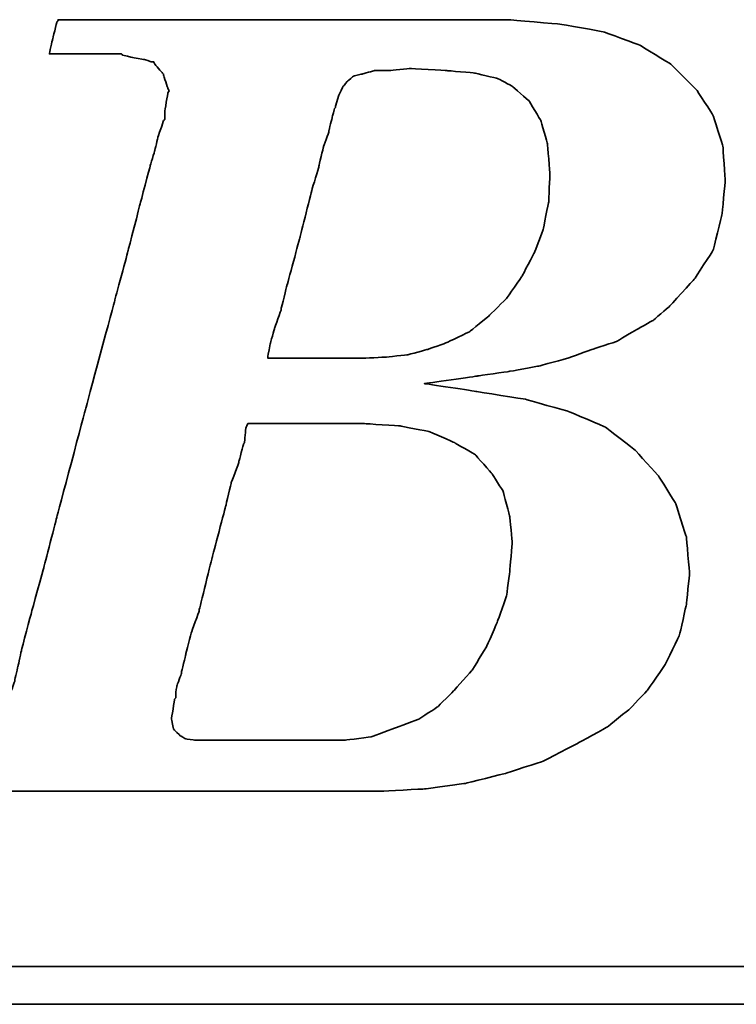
# Model space of a CAD drawing. Header units: millimetres. Extents: x 660 to 909, y 338 to 416.
# Tile 32 of 53: x 841.835 to 842.432, y 356.642 to 357.462. Entities that reach past the tile are written whole.
import ezdxf

# ---------------------------------------------------------------- set-up
doc = ezdxf.new("R2010")
doc.units = ezdxf.units.MM
doc.header["$LTSCALE"] = 0.1
doc.layers.add('DIM', color=4, linetype='CONTINUOUS')
doc.layers.add('layer 1', color=7, linetype='CONTINUOUS')

# ---------------------------------------------------------------- blocks, each defined once
blk = doc.blocks.new('TBI MOTION logo(完整正式版)')
at = {"layer": 'layer 1', "color": 22, "lineweight": 35}
for points, knots in [([(-64.65375, -6.86375), (-64.65375, -6.86375), (-64.84375, -7.29625), (-64.84375, -7.29625), (-64.84375, -7.29625), (-64.84375, -7.29625), (-64.86875, -7.34375), (-64.86875, -7.34375), (-64.86875, -7.34375), (-64.86875, -7.34375), (-64.86875, -7.36875), (-64.86875, -7.36875), (-64.86875, -7.36875), (-64.86875, -7.36875), (-65.15375, -7.65375), (-65.15375, -7.65375), (-65.15375, -7.65375), (-65.15375, -7.65375), (-65.17875, -7.65375), (-65.17875, -7.65375), (-65.17875, -7.65375), (-65.17875, -7.65375), (-65.20375, -7.67875), (-65.20375, -7.67875), (-65.20375, -7.67875), (-65.20375, -7.67875), (-65.58875, -7.87125), (-65.58875, -7.87125), (-65.58875, -7.87125), (-65.58875, -7.87125), (-65.63375, -7.87125), (-65.63375, -7.87125), (-65.63375, -7.87125), (-65.63375, -7.87125), (-65.65875, -7.89375), (-65.65875, -7.89375), (-65.65875, -7.89375), (-65.65875, -7.89375), (-66.09375, -7.94375), (-66.09375, -7.94375), (-66.09375, -7.94375), (-66.09375, -7.94375), (-66.11375, -7.94375), (-66.11375, -7.94375), (-66.11375, -7.94375), (-66.11375, -7.94375), (-66.16375, -7.94375), (-66.16375, -7.94375), (-66.16375, -7.94375), (-66.16375, -7.94375), (-66.30875, -7.94375), (-66.30875, -7.94375), (-66.30875, -7.94375), (-66.30875, -7.94375), (-66.69375, -7.94375), (-66.69375, -7.94375), (-66.69375, -7.94375), (-66.69375, -7.94375), (-67.07375, -7.94375), (-67.07375, -7.94375), (-67.07375, -7.94375), (-67.07375, -7.94375), (-67.12375, -7.94375), (-67.12375, -7.94375), (-67.12375, -7.94375), (-67.12375, -7.94375), (-67.12375, -7.96625), (-67.12375, -7.96625), (-67.12375, -7.96625), (-67.12375, -7.96625), (-67.14875, -7.99125), (-67.14875, -7.99125), (-67.14875, -7.99125), (-67.14875, -7.99125), (-67.24375, -8.34875), (-67.24375, -8.34875), (-67.24375, -8.34875), (-67.24375, -8.34875), (-67.31375, -8.68625), (-67.31375, -8.68625), (-67.31375, -8.68625), (-67.31375, -8.68625), (-67.26875, -8.68625), (-67.26875, -8.68625), (-67.26875, -8.68625), (-67.26875, -8.68625), (-67.07375, -8.68625), (-67.07375, -8.68625), (-67.07375, -8.68625), (-67.07375, -8.68625), (-66.54875, -8.68625), (-66.54875, -8.68625), (-66.54875, -8.68625), (-66.54875, -8.68625), (-65.82625, -8.68625), (-65.82625, -8.68625), (-65.82625, -8.68625), (-65.82625, -8.68625), (-65.01375, -8.68625), (-65.01375, -8.68625), (-65.01375, -8.68625), (-65.01375, -8.68625), (-64.05375, -8.68625), (-64.05375, -8.68625), (-64.05375, -8.68625), (-64.05375, -8.68625), (-62.08375, -8.68625), (-62.08375, -8.68625), (-62.08375, -8.68625), (-62.08375, -8.68625), (-60.06875, -8.68625), (-60.06875, -8.68625), (-60.06875, -8.68625), (-60.06875, -8.68625), (-59.10875, -8.68625), (-59.10875, -8.68625), (-59.10875, -8.68625), (-59.10875, -8.68625), (-58.29375, -8.68625), (-58.29375, -8.68625), (-58.29375, -8.68625), (-58.29375, -8.68625), (-57.57375, -8.68625), (-57.57375, -8.68625), (-57.57375, -8.68625), (-57.57375, -8.68625), (-57.04875, -8.68625), (-57.04875, -8.68625), (-57.04875, -8.68625), (-57.04875, -8.68625), (-56.85375, -8.68625), (-56.85375, -8.68625), (-56.85375, -8.68625), (-56.85375, -8.68625), (-56.70875, -8.68625), (-56.70875, -8.68625), (-56.70875, -8.68625), (-56.70875, -8.68625), (-56.61375, -8.68625), (-56.61375, -8.68625), (-56.61375, -8.68625), (-56.61375, -8.68625), (-56.56875, -8.68625), (-56.56875, -8.68625), (-56.56875, -8.68625), (-56.56875, -8.68625), (-55.65375, -8.63875), (-55.65375, -8.63875), (-55.65375, -8.63875), (-55.65375, -8.63875), (-54.76875, -8.51875), (-54.76875, -8.51875), (-54.76875, -8.51875), (-54.76875, -8.51875), (-53.90375, -8.30375), (-53.90375, -8.30375), (-53.90375, -8.30375), (-53.90375, -8.30375), (-53.08875, -8.03875), (-53.08875, -8.03875), (-53.08875, -8.03875), (-53.08875, -8.03875), (-52.34375, -7.65375), (-52.34375, -7.65375), (-52.34375, -7.65375), (-52.34375, -7.65375), (-51.69875, -7.29625), (-51.69875, -7.29625), (-51.69875, -7.29625), (-51.69875, -7.29625), (-51.21875, -6.91125), (-51.21875, -6.91125), (-51.21875, -6.91125), (-51.21875, -6.91125), (-50.83375, -6.50375), (-50.83375, -6.50375), (-50.83375, -6.50375), (-50.83375, -6.50375), (-50.44875, -5.94875), (-50.44875, -5.94875), (-50.44875, -5.94875), (-50.44875, -5.94875), (-50.13875, -5.30375), (-50.13875, -5.30375), (-50.13875, -5.30375), (-50.13875, -5.30375), (-49.99375, -4.65375), (-49.99375, -4.65375), (-49.99375, -4.65375), (-49.99375, -4.65375), (-49.92375, -3.98375), (-49.92375, -3.98375), (-49.92375, -3.98375), (-49.92375, -3.98375), (-49.99375, -3.19374), (-49.99375, -3.19374), (-49.99375, -3.19374), (-49.99375, -3.19374), (-50.23374, -2.44874), (-50.23374, -2.44874), (-50.23374, -2.44874), (-50.23374, -2.44874), (-50.59375, -1.87374), (-50.59375, -1.87374), (-50.59375, -1.87374), (-50.59375, -1.87374), (-51.09875, -1.31874), (-51.09875, -1.31874), (-51.09875, -1.31874), (-51.09875, -1.31874), (-51.74375, -0.81875), (-51.74375, -0.81875), (-51.74375, -0.81875), (-51.74375, -0.81875), (-52.53875, -0.48125), (-52.53875, -0.48125), (-52.53875, -0.48125), (-52.53875, -0.48125), (-53.47375, -0.21875), (-53.47375, -0.21875), (-53.47375, -0.21875), (-53.47375, -0.21875), (-54.52875, -0.04874), (-54.52875, -0.04874), (-54.52875, -0.04874), (-54.52875, -0.04874), (-55.65375, 0.12125), (-55.65375, 0.12125), (-55.65375, 0.12125), (-55.65375, 0.12125), (-54.50375, 0.28624), (-54.50375, 0.28624), (-54.50375, 0.28624), (-54.50375, 0.28624), (-53.83375, 0.38124), (-53.83375, 0.38124), (-53.83375, 0.38124), (-53.83375, 0.38124), (-53.18375, 0.50125), (-53.18375, 0.50125), (-53.18375, 0.50125), (-53.18375, 0.50125), (-52.55875, 0.66874), (-52.55875, 0.66874), (-52.55875, 0.66874), (-52.55875, 0.66874), (-52.03375, 0.86124), (-52.03375, 0.86124), (-52.03375, 0.86124), (-52.03375, 0.86124), (-51.50374, 1.03124), (-51.50374, 1.03124), (-51.50374, 1.03124), (-51.50374, 1.03124), (-51.09875, 1.27125), (-51.09875, 1.27125), (-51.09875, 1.27125), (-51.09875, 1.27125), (-50.71375, 1.48624), (-50.71375, 1.48624), (-50.71375, 1.48624), (-50.71375, 1.48624), (-50.37625, 1.77625), (-50.37625, 1.77625), (-50.37625, 1.77625), (-50.37625, 1.77625), (-49.82375, 2.37625), (-49.82375, 2.37625), (-49.82375, 2.37625), (-49.82375, 2.37625), (-49.41875, 2.99625), (-49.41875, 2.99625), (-49.41875, 2.99625), (-49.41875, 2.99625), (-49.22375, 3.76625), (-49.22375, 3.76625), (-49.22375, 3.76625), (-49.22375, 3.76625), (-49.15375, 4.50874), (-49.15375, 4.50874), (-49.15375, 4.50874), (-49.15375, 4.50874), (-49.20375, 5.25125), (-49.20375, 5.25125), (-49.20375, 5.25125), (-49.20375, 5.25125), (-49.41875, 5.92625), (-49.41875, 5.92625), (-49.41875, 5.92625), (-49.41875, 5.92625), (-49.77875, 6.47625), (-49.77875, 6.47625), (-49.77875, 6.47625), (-49.77875, 6.47625), (-50.33125, 7.02624), (-50.33125, 7.02624), (-50.33125, 7.02624), (-50.33125, 7.02624), (-51.00125, 7.43625), (-51.00125, 7.43625), (-51.00125, 7.43625), (-51.00125, 7.43625), (-51.79375, 7.72625), (-51.79375, 7.72625), (-51.79375, 7.72625), (-51.79375, 7.72625), (-52.72875, 7.89124), (-52.72875, 7.89124), (-52.72875, 7.89124), (-52.72875, 7.89124), (-53.83375, 7.98625), (-53.83375, 7.98625), (-53.83375, 7.98625), (-53.83375, 7.98625), (-53.92875, 7.98625), (-53.92875, 7.98625), (-53.92875, 7.98625), (-53.92875, 7.98625), (-54.26375, 7.98625), (-54.26375, 7.98625), (-54.26375, 7.98625), (-54.26375, 7.98625), (-54.74375, 7.98625), (-54.74375, 7.98625), (-54.74375, 7.98625), (-54.74375, 7.98625), (-55.36875, 7.98625), (-55.36875, 7.98625), (-55.36875, 7.98625), (-55.36875, 7.98625), (-56.13375, 7.98625), (-56.13375, 7.98625), (-56.13375, 7.98625), (-56.13375, 7.98625), (-56.94875, 7.98625), (-56.94875, 7.98625), (-56.94875, 7.98625), (-56.94875, 7.98625), (-58.77625, 7.98625), (-58.77625, 7.98625), (-58.77625, 7.98625), (-58.77625, 7.98625), (-60.59875, 7.98625), (-60.59875, 7.98625), (-60.59875, 7.98625), (-60.59875, 7.98625), (-61.41375, 7.98625), (-61.41375, 7.98625), (-61.41375, 7.98625), (-61.41375, 7.98625), (-62.17875, 7.98625), (-62.17875, 7.98625), (-62.17875, 7.98625), (-62.17875, 7.98625), (-62.80375, 7.98625), (-62.80375, 7.98625), (-62.80375, 7.98625), (-62.80375, 7.98625), (-63.30625, 7.98625), (-63.30625, 7.98625), (-63.30625, 7.98625), (-63.30625, 7.98625), (-63.57375, 7.98625), (-63.57375, 7.98625), (-63.57375, 7.98625), (-63.57375, 7.98625), (-63.57375, 7.96375), (-63.57375, 7.96375), (-63.57375, 7.96375), (-63.57375, 7.96375), (-63.59875, 7.94125), (-63.59875, 7.94125), (-63.59875, 7.94125), (-63.59875, 7.94125), (-63.69375, 7.55625), (-63.69375, 7.55625), (-63.69375, 7.55625), (-63.69375, 7.55625), (-63.76375, 7.24624), (-63.76375, 7.24624), (-63.76375, 7.24624), (-63.76375, 7.24624), (-63.23875, 7.24624), (-63.23875, 7.24624), (-63.23875, 7.24624), (-63.23875, 7.24624), (-62.75875, 7.24624), (-62.75875, 7.24624), (-62.75875, 7.24624), (-62.75875, 7.24624), (-62.61125, 7.24624), (-62.61125, 7.24624), (-62.61125, 7.24624), (-62.61125, 7.24624), (-62.56625, 7.24624), (-62.56625, 7.24624), (-62.56625, 7.24624), (-62.56625, 7.24624), (-62.22875, 7.24624), (-62.22875, 7.24624), (-62.22875, 7.24624), (-62.22875, 7.24624), (-62.20375, 7.24624), (-62.20375, 7.24624), (-62.20375, 7.24624), (-62.20375, 7.24624), (-62.17875, 7.21875), (-62.17875, 7.21875), (-62.17875, 7.21875), (-62.17875, 7.21875), (-61.96375, 7.17125), (-61.96375, 7.17125), (-61.96375, 7.17125), (-61.96375, 7.17125), (-61.72375, 7.12624), (-61.72375, 7.12624), (-61.72375, 7.12624), (-61.72375, 7.12624), (-61.70375, 7.12624), (-61.70375, 7.12624), (-61.70375, 7.12624), (-61.70375, 7.12624), (-61.55875, 7.07624), (-61.55875, 7.07624), (-61.55875, 7.07624), (-61.55875, 7.07624), (-61.50875, 7.07624), (-61.50875, 7.07624), (-61.50875, 7.07624), (-61.50875, 7.07624), (-61.48375, 7.02624), (-61.48375, 7.02624), (-61.48375, 7.02624), (-61.48375, 7.02624), (-61.31875, 6.83375), (-61.31875, 6.83375), (-61.31875, 6.83375), (-61.31875, 6.83375), (-61.29375, 6.81125), (-61.29375, 6.81125), (-61.29375, 6.81125), (-61.29375, 6.81125), (-61.29375, 6.78625), (-61.29375, 6.78625), (-61.29375, 6.78625), (-61.29375, 6.78625), (-61.19875, 6.50124), (-61.19875, 6.50124), (-61.19875, 6.50124), (-61.19875, 6.50124), (-61.17375, 6.45124), (-61.17375, 6.45124), (-61.17375, 6.45124), (-61.17375, 6.45124), (-61.19875, 6.40625), (-61.19875, 6.40625), (-61.19875, 6.40625), (-61.19875, 6.40625), (-61.26875, 5.99624), (-61.26875, 5.99624), (-61.26875, 5.99624), (-61.26875, 5.99624), (-61.26875, 5.85125), (-61.26875, 5.85125), (-61.26875, 5.85125), (-61.26875, 5.85125), (-61.26875, 5.82625), (-61.26875, 5.82625), (-61.26875, 5.82625), (-61.26875, 5.82625), (-61.29375, 5.80625), (-61.29375, 5.80625), (-61.29375, 5.80625), (-61.29375, 5.80625), (-61.34125, 5.66125), (-61.34125, 5.66125), (-61.34125, 5.66125), (-61.34125, 5.66125), (-61.41375, 5.44625), (-61.41375, 5.44625), (-61.41375, 5.44625), (-61.41375, 5.44625), (-61.48375, 5.15625), (-61.48375, 5.15625), (-61.48375, 5.15625), (-61.48375, 5.15625), (-61.58375, 4.82124), (-61.58375, 4.82124), (-61.58375, 4.82124), (-61.58375, 4.82124), (-61.79875, 4.00375), (-61.79875, 4.00375), (-61.79875, 4.00375), (-61.79875, 4.00375), (-62.05875, 2.99625), (-62.05875, 2.99625), (-62.05875, 2.99625), (-62.05875, 2.99625), (-62.34875, 1.91625), (-62.34875, 1.91625), (-62.34875, 1.91625), (-62.34875, 1.91625), (-62.97375, -0.41124), (-62.97375, -0.41124), (-62.97375, -0.41124), (-62.97375, -0.41124), (-63.59875, -2.75875), (-63.59875, -2.75875), (-63.59875, -2.75875), (-63.59875, -2.75875), (-63.88375, -3.86374), (-63.88375, -3.86374), (-63.88375, -3.86374), (-63.88375, -3.86374), (-64.14875, -4.82374), (-64.14875, -4.82374), (-64.14875, -4.82374), (-64.14875, -4.82374), (-64.36375, -5.64125), (-64.36375, -5.64125), (-64.36375, -5.64125), (-64.36375, -5.64125), (-64.43625, -5.97625), (-64.43625, -5.97625), (-64.43625, -5.97625), (-64.43625, -5.97625), (-64.50875, -6.28625), (-64.50875, -6.28625), (-64.50875, -6.28625), (-64.50875, -6.28625), (-64.50875, -6.30875), (-64.50875, -6.30875), (-64.50875, -6.30875), (-64.50875, -6.30875), (-64.57875, -6.50375), (-64.57875, -6.50375), (-64.57875, -6.50375), (-64.57875, -6.50375), (-64.62875, -6.69625), (-64.62875, -6.69625), (-64.62875, -6.69625), (-64.62875, -6.69625), (-64.62875, -6.76875), (-64.62875, -6.76875), (-64.62875, -6.76875), (-64.62875, -6.76875), (-64.62875, -6.81375), (-64.62875, -6.81375), (-64.62875, -6.81375), (-64.62875, -6.81375), (-64.62875, -6.83875), (-64.62875, -6.83875), (-64.62875, -6.83875), (-64.62875, -6.83875), (-64.65375, -6.86375), (-64.65375, -6.86375)], [0, 0, 0, 0, 0.00719424, 0.00719424, 0.00719424, 0.00719425, 0.01438849, 0.01438849, 0.01438849, 0.0143885, 0.02158273, 0.02158273, 0.02158273, 0.02158274, 0.02877698, 0.02877698, 0.02877698, 0.02877699, 0.03597122, 0.03597122, 0.03597122, 0.03597123, 0.04316547, 0.04316547, 0.04316547, 0.04316548, 0.05035971, 0.05035971, 0.05035971, 0.05035972, 0.05755396, 0.05755396, 0.05755396, 0.05755397, 0.0647482, 0.0647482, 0.0647482, 0.06474821, 0.07194245, 0.07194245, 0.07194245, 0.07194246, 0.07913669, 0.07913669, 0.07913669, 0.0791367, 0.08633094, 0.08633094, 0.08633094, 0.08633095, 0.09352518, 0.09352518, 0.09352518, 0.09352519, 0.10071942, 0.10071942, 0.10071942, 0.10071943, 0.10791367, 0.10791367, 0.10791367, 0.10791368, 0.11510791, 0.11510791, 0.11510791, 0.11510792, 0.12230216, 0.12230216, 0.12230216, 0.12230217, 0.1294964, 0.1294964, 0.1294964, 0.12949641, 0.13669065, 0.13669065, 0.13669065, 0.13669066, 0.14388489, 0.14388489, 0.14388489, 0.1438849, 0.15107914, 0.15107914, 0.15107914, 0.15107915, 0.15827338, 0.15827338, 0.15827338, 0.15827339, 0.16546763, 0.16546763, 0.16546763, 0.16546764, 0.17266187, 0.17266187, 0.17266187, 0.17266188, 0.17985612, 0.17985612, 0.17985612, 0.17985613, 0.18705036, 0.18705036, 0.18705036, 0.18705037, 0.1942446, 0.1942446, 0.1942446, 0.19424461, 0.20143885, 0.20143885, 0.20143885, 0.20143886, 0.20863309, 0.20863309, 0.20863309, 0.2086331, 0.21582734, 0.21582734, 0.21582734, 0.21582735, 0.22302158, 0.22302158, 0.22302158, 0.22302159, 0.23021583, 0.23021583, 0.23021583, 0.23021584, 0.23741007, 0.23741007, 0.23741007, 0.23741008, 0.24460432, 0.24460432, 0.24460432, 0.24460433, 0.25179856, 0.25179856, 0.25179856, 0.25179857, 0.25899281, 0.25899281, 0.25899281, 0.25899282, 0.26618705, 0.26618705, 0.26618705, 0.26618706, 0.27338129, 0.27338129, 0.27338129, 0.2733813, 0.28057554, 0.28057554, 0.28057554, 0.28057555, 0.28776978, 0.28776978, 0.28776978, 0.28776979, 0.29496403, 0.29496403, 0.29496403, 0.29496404, 0.30215827, 0.30215827, 0.30215827, 0.30215828, 0.30935252, 0.30935252, 0.30935252, 0.30935253, 0.31654676, 0.31654676, 0.31654676, 0.31654677, 0.32374101, 0.32374101, 0.32374101, 0.32374102, 0.33093525, 0.33093525, 0.33093525, 0.33093526, 0.3381295, 0.3381295, 0.3381295, 0.33812951, 0.34532374, 0.34532374, 0.34532374, 0.34532375, 0.35251799, 0.35251799, 0.35251799, 0.352518, 0.35971223, 0.35971223, 0.35971223, 0.35971224, 0.36690647, 0.36690647, 0.36690647, 0.36690648, 0.37410072, 0.37410072, 0.37410072, 0.37410073, 0.38129496, 0.38129496, 0.38129496, 0.38129497, 0.38848921, 0.38848921, 0.38848921, 0.38848922, 0.39568345, 0.39568345, 0.39568345, 0.39568346, 0.4028777, 0.4028777, 0.4028777, 0.40287771, 0.41007194, 0.41007194, 0.41007194, 0.41007195, 0.41726619, 0.41726619, 0.41726619, 0.4172662, 0.42446043, 0.42446043, 0.42446043, 0.42446044, 0.43165468, 0.43165468, 0.43165468, 0.43165469, 0.43884892, 0.43884892, 0.43884892, 0.43884893, 0.44604317, 0.44604317, 0.44604317, 0.44604318, 0.45323741, 0.45323741, 0.45323741, 0.45323742, 0.46043165, 0.46043165, 0.46043165, 0.46043166, 0.4676259, 0.4676259, 0.4676259, 0.46762591, 0.47482014, 0.47482014, 0.47482014, 0.47482015, 0.48201439, 0.48201439, 0.48201439, 0.4820144, 0.48920863, 0.48920863, 0.48920863, 0.48920864, 0.49640288, 0.49640288, 0.49640288, 0.49640289, 0.50359712, 0.50359712, 0.50359712, 0.50359713, 0.51079137, 0.51079137, 0.51079137, 0.51079138, 0.51798561, 0.51798561, 0.51798561, 0.51798562, 0.52517986, 0.52517986, 0.52517986, 0.52517987, 0.5323741, 0.5323741, 0.5323741, 0.53237411, 0.53956835, 0.53956835, 0.53956835, 0.53956836, 0.54676259, 0.54676259, 0.54676259, 0.5467626, 0.55395683, 0.55395683, 0.55395683, 0.55395684, 0.56115108, 0.56115108, 0.56115108, 0.56115109, 0.56834532, 0.56834532, 0.56834532, 0.56834533, 0.57553957, 0.57553957, 0.57553957, 0.57553958, 0.58273381, 0.58273381, 0.58273381, 0.58273382, 0.58992806, 0.58992806, 0.58992806, 0.58992807, 0.5971223, 0.5971223, 0.5971223, 0.59712231, 0.60431655, 0.60431655, 0.60431655, 0.60431656, 0.61151079, 0.61151079, 0.61151079, 0.6115108, 0.61870504, 0.61870504, 0.61870504, 0.61870505, 0.62589928, 0.62589928, 0.62589928, 0.62589929, 0.63309353, 0.63309353, 0.63309353, 0.63309354, 0.64028777, 0.64028777, 0.64028777, 0.64028778, 0.64748201, 0.64748201, 0.64748201, 0.64748202, 0.65467626, 0.65467626, 0.65467626, 0.65467627, 0.6618705, 0.6618705, 0.6618705, 0.66187051, 0.66906475, 0.66906475, 0.66906475, 0.66906476, 0.67625899, 0.67625899, 0.67625899, 0.676259, 0.68345324, 0.68345324, 0.68345324, 0.68345325, 0.69064748, 0.69064748, 0.69064748, 0.69064749, 0.69784173, 0.69784173, 0.69784173, 0.69784174, 0.70503597, 0.70503597, 0.70503597, 0.70503598, 0.71223022, 0.71223022, 0.71223022, 0.71223023, 0.71942446, 0.71942446, 0.71942446, 0.71942447, 0.72661871, 0.72661871, 0.72661871, 0.72661872, 0.73381295, 0.73381295, 0.73381295, 0.73381296, 0.74100719, 0.74100719, 0.74100719, 0.7410072, 0.74820144, 0.74820144, 0.74820144, 0.74820145, 0.75539568, 0.75539568, 0.75539568, 0.75539569, 0.76258993, 0.76258993, 0.76258993, 0.76258994, 0.76978417, 0.76978417, 0.76978417, 0.76978418, 0.77697842, 0.77697842, 0.77697842, 0.77697843, 0.78417266, 0.78417266, 0.78417266, 0.78417267, 0.79136691, 0.79136691, 0.79136691, 0.79136692, 0.79856115, 0.79856115, 0.79856115, 0.79856116, 0.8057554, 0.8057554, 0.8057554, 0.80575541, 0.81294964, 0.81294964, 0.81294964, 0.81294965, 0.82014388, 0.82014388, 0.82014388, 0.82014389, 0.82733813, 0.82733813, 0.82733813, 0.82733814, 0.83453237, 0.83453237, 0.83453237, 0.83453238, 0.84172662, 0.84172662, 0.84172662, 0.84172663, 0.84892086, 0.84892086, 0.84892086, 0.84892087, 0.85611511, 0.85611511, 0.85611511, 0.85611512, 0.86330935, 0.86330935, 0.86330935, 0.86330936, 0.8705036, 0.8705036, 0.8705036, 0.87050361, 0.87769784, 0.87769784, 0.87769784, 0.87769785, 0.88489209, 0.88489209, 0.88489209, 0.8848921, 0.89208633, 0.89208633, 0.89208633, 0.89208634, 0.89928058, 0.89928058, 0.89928058, 0.89928059, 0.90647482, 0.90647482, 0.90647482, 0.90647483, 0.91366906, 0.91366906, 0.91366906, 0.91366907, 0.92086331, 0.92086331, 0.92086331, 0.92086332, 0.92805755, 0.92805755, 0.92805755, 0.92805756, 0.9352518, 0.9352518, 0.9352518, 0.93525181, 0.94244604, 0.94244604, 0.94244604, 0.94244605, 0.94964029, 0.94964029, 0.94964029, 0.9496403, 0.95683453, 0.95683453, 0.95683453, 0.95683454, 0.96402878, 0.96402878, 0.96402878, 0.96402879, 0.97122302, 0.97122302, 0.97122302, 0.97122303, 0.97841727, 0.97841727, 0.97841727, 0.97841728, 0.98561151, 0.98561151, 0.98561151, 0.98561152, 0.99280576, 0.99280576, 0.99280576, 0.99280577, 1, 1, 1, 1]), ([(-57.50375, 6.35625), (-57.50375, 6.35625), (-57.57375, 6.11625), (-57.57375, 6.11625), (-57.57375, 6.11625), (-57.57375, 6.11625), (-57.57375, 6.09125), (-57.57375, 6.09125), (-57.57375, 6.09125), (-57.57375, 6.09125), (-57.59875, 6.06625), (-57.59875, 6.06625), (-57.59875, 6.06625), (-57.59875, 6.06625), (-57.64875, 5.87625), (-57.64875, 5.87625), (-57.64875, 5.87625), (-57.64875, 5.87625), (-57.71875, 5.58875), (-57.71875, 5.58875), (-57.71875, 5.58875), (-57.71875, 5.58875), (-57.71875, 5.56625), (-57.71875, 5.56625), (-57.71875, 5.56625), (-57.71875, 5.56625), (-57.83875, 5.23125), (-57.83875, 5.23125), (-57.83875, 5.23125), (-57.83875, 5.23125), (-57.93625, 4.82124), (-57.93625, 4.82124), (-57.93625, 4.82124), (-57.93625, 4.82124), (-57.93625, 4.79624), (-57.93625, 4.79624), (-57.93625, 4.79624), (-57.93625, 4.79624), (-58.07875, 4.34125), (-58.07875, 4.34125), (-58.07875, 4.34125), (-58.07875, 4.34125), (-58.34375, 3.28625), (-58.34375, 3.28625), (-58.34375, 3.28625), (-58.34375, 3.28625), (-58.62875, 2.23124), (-58.62875, 2.23124), (-58.62875, 2.23124), (-58.62875, 2.23124), (-58.74875, 1.75125), (-58.74875, 1.75125), (-58.74875, 1.75125), (-58.74875, 1.75125), (-58.74875, 1.72625), (-58.74875, 1.72625), (-58.74875, 1.72625), (-58.74875, 1.72625), (-58.89375, 1.31625), (-58.89375, 1.31625), (-58.89375, 1.31625), (-58.89375, 1.31625), (-58.98875, 0.98124), (-58.98875, 0.98124), (-58.98875, 0.98124), (-58.98875, 0.98124), (-59.03875, 0.71625), (-59.03875, 0.71625), (-59.03875, 0.71625), (-59.03875, 0.71625), (-59.03875, 0.66874), (-59.03875, 0.66874), (-59.03875, 0.66874), (-59.03875, 0.66874), (-58.91875, 0.66874), (-58.91875, 0.66874), (-58.91875, 0.66874), (-58.91875, 0.66874), (-58.53375, 0.66874), (-58.53375, 0.66874), (-58.53375, 0.66874), (-58.53375, 0.66874), (-58.10375, 0.66874), (-58.10375, 0.66874), (-58.10375, 0.66874), (-58.10375, 0.66874), (-57.66875, 0.66874), (-57.66875, 0.66874), (-57.66875, 0.66874), (-57.66875, 0.66874), (-57.33375, 0.66874), (-57.33375, 0.66874), (-57.33375, 0.66874), (-57.33375, 0.66874), (-57.09375, 0.66874), (-57.09375, 0.66874), (-57.09375, 0.66874), (-57.09375, 0.66874), (-56.99875, 0.66874), (-56.99875, 0.66874), (-56.99875, 0.66874), (-56.99875, 0.66874), (-56.49375, 0.69374), (-56.49375, 0.69374), (-56.49375, 0.69374), (-56.49375, 0.69374), (-56.01375, 0.74374), (-56.01375, 0.74374), (-56.01375, 0.74374), (-56.01375, 0.74374), (-55.58375, 0.86124), (-55.58375, 0.86124), (-55.58375, 0.86124), (-55.58375, 0.86124), (-55.17375, 1.00624), (-55.17375, 1.00624), (-55.17375, 1.00624), (-55.17375, 1.00624), (-54.67375, 1.24625), (-54.67375, 1.24625), (-54.67375, 1.24625), (-54.67375, 1.24625), (-54.26375, 1.58124), (-54.26375, 1.58124), (-54.26375, 1.58124), (-54.26375, 1.58124), (-53.87875, 1.96374), (-53.87875, 1.96374), (-53.87875, 1.96374), (-53.87875, 1.96374), (-53.54375, 2.44625), (-53.54375, 2.44625), (-53.54375, 2.44625), (-53.54375, 2.44625), (-53.27875, 2.95125), (-53.27875, 2.95125), (-53.27875, 2.95125), (-53.27875, 2.95125), (-53.08875, 3.45124), (-53.08875, 3.45124), (-53.08875, 3.45124), (-53.08875, 3.45124), (-52.96875, 4.05124), (-52.96875, 4.05124), (-52.96875, 4.05124), (-52.96875, 4.05124), (-52.94375, 4.65125), (-52.94375, 4.65125), (-52.94375, 4.65125), (-52.94375, 4.65125), (-52.99375, 5.30125), (-52.99375, 5.30125), (-52.99375, 5.30125), (-52.99375, 5.30125), (-53.13875, 5.80625), (-53.13875, 5.80625), (-53.13875, 5.80625), (-53.13875, 5.80625), (-53.39875, 6.23625), (-53.39875, 6.23625), (-53.39875, 6.23625), (-53.39875, 6.23625), (-53.75875, 6.54875), (-53.75875, 6.54875), (-53.75875, 6.54875), (-53.75875, 6.54875), (-54.07375, 6.71625), (-54.07375, 6.71625), (-54.07375, 6.71625), (-54.07375, 6.71625), (-54.57375, 6.83375), (-54.57375, 6.83375), (-54.57375, 6.83375), (-54.57375, 6.83375), (-55.17375, 6.88625), (-55.17375, 6.88625), (-55.17375, 6.88625), (-55.17375, 6.88625), (-55.96875, 6.93125), (-55.96875, 6.93125), (-55.96875, 6.93125), (-55.96875, 6.93125), (-56.39875, 6.88625), (-56.39875, 6.88625), (-56.39875, 6.88625), (-56.39875, 6.88625), (-56.42125, 6.88625), (-56.42125, 6.88625), (-56.42125, 6.88625), (-56.42125, 6.88625), (-56.73375, 6.88625), (-56.73375, 6.88625), (-56.73375, 6.88625), (-56.73375, 6.88625), (-56.99875, 6.81125), (-56.99875, 6.81125), (-56.99875, 6.81125), (-56.99875, 6.81125), (-57.02375, 6.81125), (-57.02375, 6.81125), (-57.02375, 6.81125), (-57.02375, 6.81125), (-57.18875, 6.76625), (-57.18875, 6.76625), (-57.18875, 6.76625), (-57.18875, 6.76625), (-57.30875, 6.66625), (-57.30875, 6.66625), (-57.30875, 6.66625), (-57.30875, 6.66625), (-57.40875, 6.54875), (-57.40875, 6.54875), (-57.40875, 6.54875), (-57.40875, 6.54875), (-57.50375, 6.35625), (-57.50375, 6.35625)], [0, 0, 0, 0, 0.01851852, 0.01851852, 0.01851852, 0.01851853, 0.03703704, 0.03703704, 0.03703704, 0.03703705, 0.05555556, 0.05555556, 0.05555556, 0.05555557, 0.07407407, 0.07407407, 0.07407407, 0.07407408, 0.09259259, 0.09259259, 0.09259259, 0.0925926, 0.11111111, 0.11111111, 0.11111111, 0.11111112, 0.12962963, 0.12962963, 0.12962963, 0.12962964, 0.14814815, 0.14814815, 0.14814815, 0.14814816, 0.16666667, 0.16666667, 0.16666667, 0.16666668, 0.18518519, 0.18518519, 0.18518519, 0.1851852, 0.2037037, 0.2037037, 0.2037037, 0.20370371, 0.22222222, 0.22222222, 0.22222222, 0.22222223, 0.24074074, 0.24074074, 0.24074074, 0.24074075, 0.25925926, 0.25925926, 0.25925926, 0.25925927, 0.27777778, 0.27777778, 0.27777778, 0.27777779, 0.2962963, 0.2962963, 0.2962963, 0.29629631, 0.31481481, 0.31481481, 0.31481481, 0.31481482, 0.33333333, 0.33333333, 0.33333333, 0.33333334, 0.35185185, 0.35185185, 0.35185185, 0.35185186, 0.37037037, 0.37037037, 0.37037037, 0.37037038, 0.38888889, 0.38888889, 0.38888889, 0.3888889, 0.40740741, 0.40740741, 0.40740741, 0.40740742, 0.42592593, 0.42592593, 0.42592593, 0.42592594, 0.44444444, 0.44444444, 0.44444444, 0.44444445, 0.46296296, 0.46296296, 0.46296296, 0.46296297, 0.48148148, 0.48148148, 0.48148148, 0.48148149, 0.5, 0.5, 0.5, 0.50000001, 0.51851852, 0.51851852, 0.51851852, 0.51851853, 0.53703704, 0.53703704, 0.53703704, 0.53703705, 0.55555556, 0.55555556, 0.55555556, 0.55555557, 0.57407407, 0.57407407, 0.57407407, 0.57407408, 0.59259259, 0.59259259, 0.59259259, 0.5925926, 0.61111111, 0.61111111, 0.61111111, 0.61111112, 0.62962963, 0.62962963, 0.62962963, 0.62962964, 0.64814815, 0.64814815, 0.64814815, 0.64814816, 0.66666667, 0.66666667, 0.66666667, 0.66666668, 0.68518519, 0.68518519, 0.68518519, 0.6851852, 0.7037037, 0.7037037, 0.7037037, 0.70370371, 0.72222222, 0.72222222, 0.72222222, 0.72222223, 0.74074074, 0.74074074, 0.74074074, 0.74074075, 0.75925926, 0.75925926, 0.75925926, 0.75925927, 0.77777778, 0.77777778, 0.77777778, 0.77777779, 0.7962963, 0.7962963, 0.7962963, 0.79629631, 0.81481481, 0.81481481, 0.81481481, 0.81481482, 0.83333333, 0.83333333, 0.83333333, 0.83333334, 0.85185185, 0.85185185, 0.85185185, 0.85185186, 0.87037037, 0.87037037, 0.87037037, 0.87037038, 0.88888889, 0.88888889, 0.88888889, 0.8888889, 0.90740741, 0.90740741, 0.90740741, 0.90740742, 0.92592593, 0.92592593, 0.92592593, 0.92592594, 0.94444444, 0.94444444, 0.94444444, 0.94444445, 0.96296296, 0.96296296, 0.96296296, 0.96296297, 0.98148148, 0.98148148, 0.98148148, 0.98148149, 1, 1, 1, 1]), ([(-61.03125, -6.57375), (-61.03125, -6.57375), (-61.03125, -6.67125), (-61.03125, -6.67125), (-61.03125, -6.67125), (-61.03125, -6.67125), (-61.05375, -6.69625), (-61.05375, -6.69625), (-61.05375, -6.69625), (-61.05375, -6.69625), (-61.12375, -7.12875), (-61.12375, -7.12875), (-61.12375, -7.12875), (-61.12375, -7.12875), (-61.07875, -7.34375), (-61.07875, -7.34375), (-61.07875, -7.34375), (-61.07875, -7.34375), (-60.93375, -7.48875), (-60.93375, -7.48875), (-60.93375, -7.48875), (-60.93375, -7.48875), (-60.81375, -7.55625), (-60.81375, -7.55625), (-60.81375, -7.55625), (-60.81375, -7.55625), (-60.62375, -7.58375), (-60.62375, -7.58375), (-60.62375, -7.58375), (-60.62375, -7.58375), (-60.30875, -7.58375), (-60.30875, -7.58375), (-60.30875, -7.58375), (-60.30875, -7.58375), (-59.97375, -7.58375), (-59.97375, -7.58375), (-59.97375, -7.58375), (-59.97375, -7.58375), (-59.87875, -7.58375), (-59.87875, -7.58375), (-59.87875, -7.58375), (-59.87875, -7.58375), (-59.63625, -7.58375), (-59.63625, -7.58375), (-59.63625, -7.58375), (-59.63625, -7.58375), (-58.96875, -7.58375), (-58.96875, -7.58375), (-58.96875, -7.58375), (-58.96875, -7.58375), (-58.29375, -7.58375), (-58.29375, -7.58375), (-58.29375, -7.58375), (-58.29375, -7.58375), (-58.05375, -7.58375), (-58.05375, -7.58375), (-58.05375, -7.58375), (-58.05375, -7.58375), (-57.98375, -7.58375), (-57.98375, -7.58375), (-57.98375, -7.58375), (-57.98375, -7.58375), (-57.35875, -7.58375), (-57.35875, -7.58375), (-57.35875, -7.58375), (-57.35875, -7.58375), (-56.78375, -7.50875), (-56.78375, -7.50875), (-56.78375, -7.50875), (-56.78375, -7.50875), (-56.27875, -7.31875), (-56.27875, -7.31875), (-56.27875, -7.31875), (-56.27875, -7.31875), (-55.77375, -7.12875), (-55.77375, -7.12875), (-55.77375, -7.12875), (-55.77375, -7.12875), (-55.36875, -6.86375), (-55.36875, -6.86375), (-55.36875, -6.86375), (-55.36875, -6.86375), (-55.00875, -6.50375), (-55.00875, -6.50375), (-55.00875, -6.50375), (-55.00875, -6.50375), (-54.62375, -6.06875), (-54.62375, -6.06875), (-54.62375, -6.06875), (-54.62375, -6.06875), (-54.31375, -5.56875), (-54.31375, -5.56875), (-54.31375, -5.56875), (-54.31375, -5.56875), (-54.07375, -5.01625), (-54.07375, -5.01625), (-54.07375, -5.01625), (-54.07375, -5.01625), (-53.87875, -4.46374), (-53.87875, -4.46374), (-53.87875, -4.46374), (-53.87875, -4.46374), (-53.80875, -3.91375), (-53.80875, -3.91375), (-53.80875, -3.91375), (-53.80875, -3.91375), (-53.75875, -3.31375), (-53.75875, -3.31375), (-53.75875, -3.31375), (-53.75875, -3.31375), (-53.80875, -2.75875), (-53.80875, -2.75875), (-53.80875, -2.75875), (-53.80875, -2.75875), (-53.95375, -2.20875), (-53.95375, -2.20875), (-53.95375, -2.20875), (-53.95375, -2.20875), (-54.19375, -1.82625), (-54.19375, -1.82625), (-54.19375, -1.82625), (-54.19375, -1.82625), (-54.55375, -1.41875), (-54.55375, -1.41875), (-54.55375, -1.41875), (-54.55375, -1.41875), (-55.00875, -1.15125), (-55.00875, -1.15125), (-55.00875, -1.15125), (-55.00875, -1.15125), (-55.56125, -0.91375), (-55.56125, -0.91375), (-55.56125, -0.91375), (-55.56125, -0.91375), (-56.18125, -0.79375), (-56.18125, -0.79375), (-56.18125, -0.79375), (-56.18125, -0.79375), (-56.94875, -0.74374), (-56.94875, -0.74374), (-56.94875, -0.74374), (-56.94875, -0.74374), (-56.99875, -0.74374), (-56.99875, -0.74374), (-56.99875, -0.74374), (-56.99875, -0.74374), (-57.09375, -0.74374), (-57.09375, -0.74374), (-57.09375, -0.74374), (-57.09375, -0.74374), (-57.38375, -0.74374), (-57.38375, -0.74374), (-57.38375, -0.74374), (-57.38375, -0.74374), (-57.76875, -0.74374), (-57.76875, -0.74374), (-57.76875, -0.74374), (-57.76875, -0.74374), (-58.24625, -0.74374), (-58.24625, -0.74374), (-58.24625, -0.74374), (-58.24625, -0.74374), (-58.72875, -0.74374), (-58.72875, -0.74374), (-58.72875, -0.74374), (-58.72875, -0.74374), (-59.20875, -0.74374), (-59.20875, -0.74374), (-59.20875, -0.74374), (-59.20875, -0.74374), (-59.46875, -0.74374), (-59.46875, -0.74374), (-59.46875, -0.74374), (-59.46875, -0.74374), (-59.51625, -0.83875), (-59.51625, -0.83875), (-59.51625, -0.83875), (-59.51625, -0.83875), (-59.54375, -1.15125), (-59.54375, -1.15125), (-59.54375, -1.15125), (-59.54375, -1.15125), (-59.56375, -1.17874), (-59.56375, -1.17874), (-59.56375, -1.17874), (-59.56375, -1.17874), (-59.66375, -1.55875), (-59.66375, -1.55875), (-59.66375, -1.55875), (-59.66375, -1.55875), (-59.66375, -1.58375), (-59.66375, -1.58375), (-59.66375, -1.58375), (-59.66375, -1.58375), (-59.82875, -2.01874), (-59.82875, -2.01874), (-59.82875, -2.01874), (-59.82875, -2.01874), (-59.94875, -2.52125), (-59.94875, -2.52125), (-59.94875, -2.52125), (-59.94875, -2.52125), (-60.23875, -3.62375), (-60.23875, -3.62375), (-60.23875, -3.62375), (-60.23875, -3.62375), (-60.52375, -4.77624), (-60.52375, -4.77624), (-60.52375, -4.77624), (-60.52375, -4.77624), (-60.52375, -4.79874), (-60.52375, -4.79874), (-60.52375, -4.79874), (-60.52375, -4.79874), (-60.69125, -5.25375), (-60.69125, -5.25375), (-60.69125, -5.25375), (-60.69125, -5.25375), (-60.81375, -5.73625), (-60.81375, -5.73625), (-60.81375, -5.73625), (-60.81375, -5.73625), (-60.90875, -6.11875), (-60.90875, -6.11875), (-60.90875, -6.11875), (-60.90875, -6.11875), (-60.90875, -6.14375), (-60.90875, -6.14375), (-60.90875, -6.14375), (-60.90875, -6.14375), (-61.00375, -6.40875), (-61.00375, -6.40875), (-61.00375, -6.40875), (-61.00375, -6.40875), (-61.03125, -6.57375), (-61.03125, -6.57375)], [0, 0, 0, 0, 0.01694915, 0.01694915, 0.01694915, 0.01694916, 0.03389831, 0.03389831, 0.03389831, 0.03389832, 0.05084746, 0.05084746, 0.05084746, 0.05084747, 0.06779661, 0.06779661, 0.06779661, 0.06779662, 0.08474576, 0.08474576, 0.08474576, 0.08474577, 0.10169492, 0.10169492, 0.10169492, 0.10169493, 0.11864407, 0.11864407, 0.11864407, 0.11864408, 0.13559322, 0.13559322, 0.13559322, 0.13559323, 0.15254237, 0.15254237, 0.15254237, 0.15254238, 0.16949153, 0.16949153, 0.16949153, 0.16949154, 0.18644068, 0.18644068, 0.18644068, 0.18644069, 0.20338983, 0.20338983, 0.20338983, 0.20338984, 0.22033898, 0.22033898, 0.22033898, 0.22033899, 0.23728814, 0.23728814, 0.23728814, 0.23728815, 0.25423729, 0.25423729, 0.25423729, 0.2542373, 0.27118644, 0.27118644, 0.27118644, 0.27118645, 0.28813559, 0.28813559, 0.28813559, 0.2881356, 0.30508475, 0.30508475, 0.30508475, 0.30508476, 0.3220339, 0.3220339, 0.3220339, 0.32203391, 0.33898305, 0.33898305, 0.33898305, 0.33898306, 0.3559322, 0.3559322, 0.3559322, 0.35593221, 0.37288136, 0.37288136, 0.37288136, 0.37288137, 0.38983051, 0.38983051, 0.38983051, 0.38983052, 0.40677966, 0.40677966, 0.40677966, 0.40677967, 0.42372881, 0.42372881, 0.42372881, 0.42372882, 0.44067797, 0.44067797, 0.44067797, 0.44067798, 0.45762712, 0.45762712, 0.45762712, 0.45762713, 0.47457627, 0.47457627, 0.47457627, 0.47457628, 0.49152542, 0.49152542, 0.49152542, 0.49152543, 0.50847458, 0.50847458, 0.50847458, 0.50847459, 0.52542373, 0.52542373, 0.52542373, 0.52542374, 0.54237288, 0.54237288, 0.54237288, 0.54237289, 0.55932203, 0.55932203, 0.55932203, 0.55932204, 0.57627119, 0.57627119, 0.57627119, 0.5762712, 0.59322034, 0.59322034, 0.59322034, 0.59322035, 0.61016949, 0.61016949, 0.61016949, 0.6101695, 0.62711864, 0.62711864, 0.62711864, 0.62711865, 0.6440678, 0.6440678, 0.6440678, 0.64406781, 0.66101695, 0.66101695, 0.66101695, 0.66101696, 0.6779661, 0.6779661, 0.6779661, 0.67796611, 0.69491525, 0.69491525, 0.69491525, 0.69491526, 0.71186441, 0.71186441, 0.71186441, 0.71186442, 0.72881356, 0.72881356, 0.72881356, 0.72881357, 0.74576271, 0.74576271, 0.74576271, 0.74576272, 0.76271186, 0.76271186, 0.76271186, 0.76271187, 0.77966102, 0.77966102, 0.77966102, 0.77966103, 0.79661017, 0.79661017, 0.79661017, 0.79661018, 0.81355932, 0.81355932, 0.81355932, 0.81355933, 0.83050847, 0.83050847, 0.83050847, 0.83050848, 0.84745763, 0.84745763, 0.84745763, 0.84745764, 0.86440678, 0.86440678, 0.86440678, 0.86440679, 0.88135593, 0.88135593, 0.88135593, 0.88135594, 0.89830508, 0.89830508, 0.89830508, 0.89830509, 0.91525424, 0.91525424, 0.91525424, 0.91525425, 0.93220339, 0.93220339, 0.93220339, 0.9322034, 0.94915254, 0.94915254, 0.94915254, 0.94915255, 0.96610169, 0.96610169, 0.96610169, 0.9661017, 0.98305085, 0.98305085, 0.98305085, 0.98305086, 1, 1, 1, 1]), ([(75.90875, -9.47875), (75.90875, -9.47875), (75.90875, -12.28625), (75.90875, -12.28625), (75.90875, -12.28625), (75.90875, -12.28625), (75.90875, -12.47875), (75.90875, -12.47875), (75.90875, -12.47875), (75.90875, -12.47875), (75.71625, -12.47875), (75.71625, -12.47875), (75.71625, -12.47875), (75.71625, -12.47875), (-88.32875, -12.47875), (-88.32875, -12.47875), (-88.32875, -12.47875), (-88.32875, -12.47875), (-88.32875, -13.29375), (-88.32875, -13.29375), (-88.32875, -13.29375), (-88.32875, -13.29375), (82.89125, -13.29375), (82.89125, -13.29375), (82.89125, -13.29375), (82.89125, -13.29375), (75.90875, -9.47875), (75.90875, -9.47875)], [0, 0, 0, 0, 0.14285714, 0.14285714, 0.14285714, 0.14285715, 0.28571429, 0.28571429, 0.28571429, 0.2857143, 0.42857143, 0.42857143, 0.42857143, 0.42857144, 0.57142857, 0.57142857, 0.57142857, 0.57142858, 0.71428571, 0.71428571, 0.71428571, 0.71428572, 0.85714286, 0.85714286, 0.85714286, 0.85714287, 1, 1, 1, 1])]:
    blk.add_open_spline(points, degree=3, knots=knots, dxfattribs=at)

msp = doc.modelspace()

# ---------------------------------------------------------------- block references
at = {"layer": 'DIM', "color": 7, "xscale": 0.0385559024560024, "yscale": 0.0385559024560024, "zscale": 0.0385559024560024}
msp.add_blockref('TBI MOTION logo(完整正式版)', (844.31785, 357.15432), dxfattribs=at)

doc.saveas('drawing.dxf')
